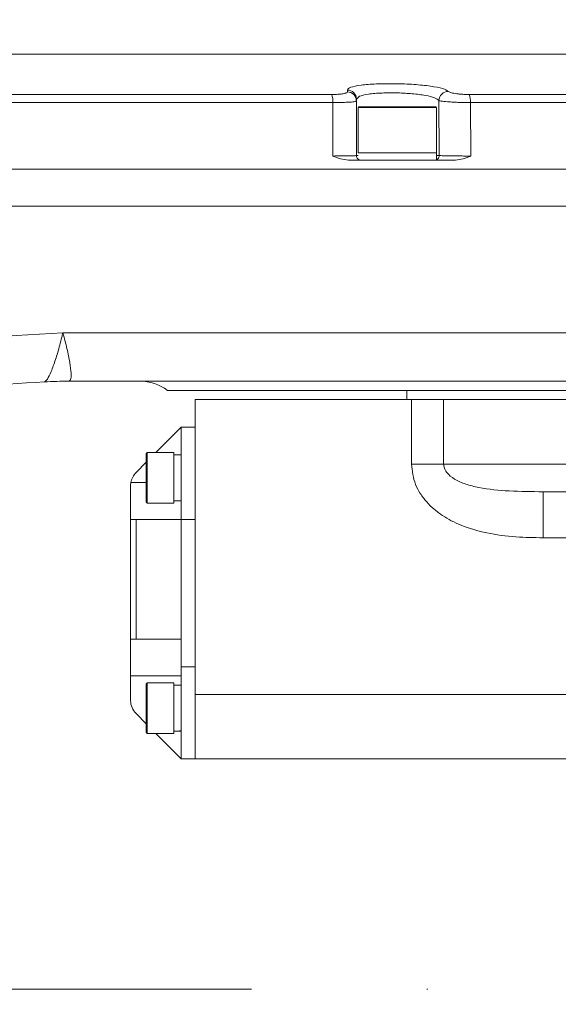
# Model space of a CAD drawing. Header units: millimetres. Extents: x 176 to 9387, y -11044 to -3322.
# Tile 30 of 256: x 4015 to 4073, y -8245 to -8138. Entities that reach past the tile are written whole.
import ezdxf

# ---------------------------------------------------------------- set-up
doc = ezdxf.new("R2010")
doc.units = ezdxf.units.MM
doc.header["$LTSCALE"] = 0.3175
doc.linetypes.add('ACAD_ISO10W100', pattern=[18, 12, -3, 0, -3])
for name, color, linetype, lineweight in [('1轮廓实线层', 7, 'Continuous', 18), ('7标注层', 4, 'Continuous', 13), ('中心线', 4, 'ACAD_ISO10W100', 20)]:
    doc.layers.add(name, color=color, linetype=linetype, lineweight=lineweight)
doc.styles.add('标准汉字', font='gbenor.shx', dxfattribs={"bigfont": 'gbcbig.shx'})
doc.dimstyles.new('M1：15', dxfattribs={"dimscale": 15, "dimtxt": 3.5, "dimasz": 2.5, "dimexe": 2, "dimexo": 0, "dimgap": 0.5, "dimtad": 1, "dimdec": 4, "dimdsep": 46, "dimtxsty": '标准汉字', "dimcen": 5, "dimdle": 5, "dimclrd": 1, "dimclre": 1, "dimclrt": 256, "dimadec": 4, "dimazin": 2, "dimtfac": 1, "dimtdec": 4, "dimtmove": 0, "dimatfit": 3, "dimfxl": 1, "dimtolj": 1, "dimarcsym": 0})
doc.dimstyles.new('M1：18.5', dxfattribs={"dimscale": 18.5, "dimtxt": 3.5, "dimasz": 2.5, "dimexe": 2, "dimexo": 0, "dimgap": 1.5, "dimtad": 1, "dimdec": 4, "dimdsep": 46, "dimtxsty": '标准汉字', "dimcen": 5, "dimdle": 5, "dimclrd": 1, "dimclre": 1, "dimclrt": 256, "dimadec": 4, "dimazin": 2, "dimtfac": 1, "dimtdec": 4, "dimtmove": 2, "dimatfit": 3, "dimfxl": 1, "dimfrac": 2, "dimtolj": 1, "dimarcsym": 0})

# ---------------------------------------------------------------- blocks, each defined once
blk = doc.blocks.new('*D24')
at = {"layer": '7标注层', "color": 1, "lineweight": -2, "ltscale": 20, "transparency": 16777216}
blk.add_line((2886.15, -8172.43), (2978, -8188.63), dxfattribs=at)
blk.add_arc((3286.97, -8243.11), 343.73, 6.2539, 163.7461, dxfattribs=at)
at = {"layer": '7标注层', "color": 1, "lineweight": 30, "ltscale": 20, "transparency": 16777216}
for points in [[(2963.06, -8148.32), (2950.89, -8145.48), (2948.46, -8183.42)], [(3634.9, -8205.32), (3622.41, -8206), (3630.7, -8243.11)]]:
    blk.add_solid(points, dxfattribs=at)
at = {"layer": 'Defpoints', "color": 0, "lineweight": 30, "ltscale": 20, "transparency": 16777216}
for p in [(3150.82, -7927.49), (1869.32, -7993.14), (2886.15, -8172.43), (3008.69, -8243.11), (4726.49, -8243.11)]:
    blk.add_point(p, dxfattribs=at)
at = {"layer": '7标注层', "ltscale": 20, "transparency": 16777216, "insert": (3354.34, -7871.69), "char_height": 52.5, "attachment_point": 5, "rotation": 349.7192, "style": '标准汉字'}
blk.add_mtext('\\A1;167%%D', dxfattribs=at)
blk = doc.blocks.new('*D25')
at = {"layer": '7标注层', "color": 1, "lineweight": -2, "ltscale": 20, "transparency": 16777216}
blk.add_line((2886.15, -8313.78), (2975.18, -8298.08), dxfattribs=at)
blk.add_arc((3286.97, -8243.11), 346.6, 196.2021, 353.7979, dxfattribs=at)
at = {"layer": '7标注层', "color": 1, "lineweight": 30, "ltscale": 20, "transparency": 16777216}
for points in [[(3625.3, -8280.21), (3637.78, -8280.89), (3633.57, -8243.11)], [(2948.05, -8341.23), (2960.22, -8338.4), (2945.63, -8303.29)]]:
    blk.add_solid(points, dxfattribs=at)
at = {"layer": 'Defpoints', "color": 0, "lineweight": 30, "ltscale": 20, "transparency": 16777216}
for p in [(3008.69, -8243.11), (4726.49, -8243.11), (2886.15, -8313.78), (1869.32, -8493.08), (3149.69, -8561.36)]:
    blk.add_point(p, dxfattribs=at)
at = {"layer": '7标注层', "ltscale": 20, "transparency": 16777216, "insert": (3314.24, -8554.77), "char_height": 52.5, "attachment_point": 5, "rotation": 5, "style": '标准汉字'}
blk.add_mtext('\\A1;167%%D', dxfattribs=at)
blk = doc.blocks.new('*D27')
at = {"layer": '7标注层', "color": 1, "lineweight": -2, "ltscale": 20, "transparency": 16777216}
for p, q in [((4542.14, -7914.73), (4634.88, -7890.47)), ((4259.82, -7988.59), (3286.97, -8243.11))]:
    blk.add_line(p, q, dxfattribs=at)
at = {"layer": '7标注层', "color": 1, "transparency": 16777216}
blk.add_solid([(4636.83, -7897.93), (4632.93, -7883.01), (4679.62, -7878.76)], dxfattribs=at)
at = {"layer": 'Defpoints', "color": 0, "transparency": 16777216}
for p in [(4679.62, -7878.76), (3286.97, -8243.11)]:
    blk.add_point(p, dxfattribs=at)
at = {"layer": '7标注层', "transparency": 16777216, "insert": (4400.98, -7951.66), "char_height": 64.75, "attachment_point": 5, "rotation": 14.6611, "style": '标准汉字'}
blk.add_mtext('\\A1;R1439.5', dxfattribs=at)

msp = doc.modelspace()

# ---------------------------------------------------------------- linework, layer by layer
at = {"layer": '1轮廓实线层', "ltscale": 20}
for p, q in [((4076.5315, -8141.62357), (4067.21416, -8141.62243)), ((4050.51878, -8145.49921), (4050.51908, -8145.69785)), ((4089.97091, -8145.98772), (4063.75548, -8145.98445)), ((4048.93484, -8146.85842), (4048.93484, -8152.66203)), ((4051.40427, -8146.72052), (4051.49534, -8146.68536)), ((4051.49534, -8146.48734), (4051.6577, -8146.34074)), ((4051.49534, -8146.68536), (4051.49534, -8146.48734)), ((4051.49534, -8152.60693), (4051.49534, -8146.48734)), ((4051.49534, -8152.60682), (4051.49534, -8146.68536)), ((4060.45964, -8146.63863), (4060.49219, -8152.60685)), ((4063.9247, -8152.66203), (4063.87642, -8146.86115)), ((4063.87642, -8146.86115), (4090.09024, -8146.86524)), ((4051.68214, -8147.40681), (4051.68214, -8152.30681)), ((4060.18218, -8147.40681), (4051.68214, -8147.40681)), ((4051.78216, -8147.30682), (4060.08216, -8147.30682)), ((4060.18218, -8152.30681), (4060.18218, -8147.40681)), ((4051.57771, -8152.8818), (4051.44778, -8152.61673)), ((4051.68214, -8152.60691), (4051.49534, -8152.60693)), ((4051.68214, -8152.30681), (4055.93213, -8152.30681)), ((4055.93213, -8152.30681), (4060.18218, -8152.30681)), ((4060.18218, -8153.072), (4060.18218, -8152.30681)), ((4060.49219, -8152.60685), (4060.18218, -8152.60684)), ((4062.24331, -8153.10681), (4050.63167, -8153.10681)), ((4055.93213, -8153.10681), (4051.9953, -8153.10681)), ((4060.10279, -8153.10681), (4055.93213, -8153.10681)), ((4084.27658, -8177.10682), (4020.30477, -8177.10682)), ((4030.96953, -8178.10682), (4084.14843, -8178.10682)), ((4056.96949, -8178.10682), (4056.96949, -8179.10681)), ((4033.96949, -8179.10681), (4033.96949, -8211.10681)), ((4057.47464, -8179.10681), (4033.96949, -8179.10681)), ((4057.47464, -8186.10682), (4057.47464, -8179.10681)), ((4060.97391, -8186.10682), (4060.97391, -8179.10681)), ((4032.46954, -8182.10681), (4029.7195, -8184.85682)), ((4032.46954, -8182.10681), (4033.96949, -8182.10681)), ((4032.46954, -8192.10682), (4032.46954, -8182.10681)), ((4028.6695, -8187.60681), (4028.6695, -8184.95681)), ((4031.66952, -8184.85682), (4028.76952, -8184.85682)), ((4028.76952, -8184.85682), (4028.76952, -8187.60681)), ((4031.66952, -8190.35682), (4031.66952, -8184.85682)), ((4032.46954, -8185.10682), (4031.66952, -8185.10682)), ((4028.6695, -8185.90682), (4027.55531, -8187.02103)), ((4081.96953, -8186.10682), (4060.97391, -8186.10682)), ((4028.6695, -8190.25681), (4028.6695, -8187.60681)), ((4028.76952, -8187.60681), (4028.76952, -8190.35682)), ((4026.99664, -8188.10682), (4026.96952, -8188.43524)), ((4026.96952, -8192.09331), (4026.96952, -8188.43524)), ((4026.99664, -8188.10682), (4028.6695, -8188.10682)), ((4071.77147, -8189.10681), (4076.67288, -8189.10681)), ((4071.77147, -8189.10681), (4071.77147, -8194.10682)), ((4028.76952, -8190.35682), (4031.66952, -8190.35682)), ((4026.96952, -8205.12032), (4026.96952, -8192.09331)), ((4026.99664, -8192.10682), (4027.55531, -8192.10682)), ((4027.55531, -8192.10682), (4027.55531, -8205.10682)), ((4027.55531, -8192.10682), (4032.46954, -8192.10682)), ((4032.46954, -8192.10682), (4032.46954, -8205.10682)), ((4033.96949, -8192.10682), (4032.46954, -8192.10682)), ((4033.96949, -8192.10682), (4033.96949, -8208.10682)), ((4074.77423, -8194.10682), (4071.77147, -8194.10682)), ((4026.99664, -8205.10682), (4026.96952, -8205.12032)), ((4026.96952, -8209.10681), (4026.96952, -8205.12032)), ((4027.55531, -8205.10682), (4026.99664, -8205.10682)), ((4032.46954, -8205.10682), (4027.55531, -8205.10682)), ((4032.46954, -8205.10682), (4032.46954, -8208.10682)), ((4032.46954, -8208.10682), (4033.96949, -8208.10682)), ((4032.46954, -8218.10681), (4032.46954, -8208.10682)), ((4026.96952, -8209.10681), (4032.46954, -8209.10681)), ((4026.96952, -8211.77839), (4026.96952, -8209.10681)), ((4028.6695, -8212.60681), (4028.6695, -8209.95682)), ((4031.66952, -8209.85681), (4028.76952, -8209.85681)), ((4028.76952, -8209.85681), (4028.76952, -8212.60681)), ((4031.66952, -8215.35681), (4031.66952, -8209.85681)), ((4032.46954, -8210.10682), (4031.66952, -8210.10682)), ((4033.96949, -8211.10681), (4114.33294, -8211.10681)), ((4033.96949, -8218.10681), (4033.96949, -8211.10681)), ((4027.55531, -8213.1926), (4028.6695, -8214.30682)), ((4028.6695, -8215.25681), (4028.6695, -8212.60681)), ((4028.76952, -8212.60681), (4028.76952, -8215.35681)), ((4028.76952, -8215.35681), (4031.66952, -8215.35681)), ((4029.7195, -8215.35681), (4032.46954, -8218.10681)), ((4033.96949, -8218.10681), (4032.46954, -8218.10681)), ((4116.17282, -8218.10681), (4033.96949, -8218.10681))]:
    msp.add_line(p, q, dxfattribs=at)
at = {"layer": '1轮廓实线层', "lineweight": 0, "ltscale": 20}
for centre, radius, start, end in [((4046.7429, -8146.71766), 2.19646, 356.3257622, 19.5607368), ((4050.5014, -8146.49302), 0.99396, 0.3276377, 88.997934), ((4050.50169, -8146.69137), 0.99367, 0.3460769, 88.9974419), ((4061.47245, -8146.6637), 1.01312, 89.8725472, 178.5820646), ((4061.67169, -8146.71859), 2.20933, 356.3003586, 19.4079816), ((4051.78215, -8147.40682), 0.1, 90, 180), ((4060.08215, -8147.40682), 0.1, 0, 90), ((4051.99532, -8152.60682), 0.5, 179.9997664, 213.309663), ((4051.99532, -8152.60682), 0.5, 213.309663, 248.81301), ((4020.30478, -8227.10682), 50, 90, 93.1216702), ((4020.27595, -8225.92559), 48.81895, 89.9995421, 93.1181737), ((4027.96951, -8182.10682), 5, 53.1301024, 90), ((4028.76951, -8184.95682), 0.1, 90, 180), ((4028.96951, -8188.43524), 2, 135, 170.5484482), ((4028.76951, -8190.25682), 0.1, 180, 270), ((4028.76951, -8209.95682), 0.1, 90, 180), ((4028.96951, -8211.77839), 2, 180, 225), ((4028.76951, -8215.25682), 0.1, 180, 270)]:
    msp.add_arc(centre, radius, start, end, dxfattribs=at)
at = {"layer": '1轮廓实线层', "ltscale": 20}
for centre, start_param, end_param in [((4031.66951, -8187.60682), 4.71238898, 4.89820858), ((4032.46951, -8187.60682), 4.619881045, 4.71238898), ((4031.66951, -8212.60682), 4.71238898, 4.89820858), ((4032.46951, -8212.60682), 4.61988105, 4.71238898)]:
    msp.add_ellipse(centre, major_axis=(4.33013, 0), ratio=0.577350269, start_param=start_param, end_param=end_param, dxfattribs=at)
for points, knots in [([(4067.166, -8141.62375), (4065.09359, -8141.62364), (4060.32491, -8141.6234), (4052.72957, -8141.62228), (4044.17215, -8141.62045), (4034.99194, -8141.61792), (4025.21966, -8141.61471), (4014.77541, -8141.6109), (4003.65183, -8141.60657), (3991.64982, -8141.60184), (3978.74924, -8141.59687), (3969.84746, -8141.59395), (3965.24265, -8141.59244)], [0, 0, 0, 0, 6.203788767, 14.275117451, 22.739471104, 31.834790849, 41.790106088, 52.050968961, 63.177553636, 75.184010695, 88.091340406, 101.923351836, 101.923351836, 101.923351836, 101.923351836]), ([(4067.21416, -8141.62243), (4055.46394, -8141.62141), (4021.57791, -8141.61846), (3987.69187, -8141.60482), (3965.55605, -8141.5959)], [0, 0, 0, 0, 35.250675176, 101.658110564, 101.658110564, 101.658110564, 101.658110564]), ([(4061.47471, -8145.65058), (4061.31361, -8145.54407), (4060.99179, -8145.33129), (4059.61081, -8145.0654), (4057.77315, -8144.88008), (4055.66721, -8144.79652), (4053.60953, -8144.82369), (4051.9112, -8144.96064), (4050.74334, -8145.19093), (4050.59367, -8145.3964), (4050.51878, -8145.49921)], [0, 0, 0, 0, 1.413324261, 2.823450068, 4.23140175, 5.637812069, 7.044013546, 8.451572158, 9.861318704, 11.273297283, 11.273297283, 11.273297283, 11.273297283]), ([(4048.8126, -8145.98228), (4036.74696, -8145.98018), (4012.61581, -8145.97599), (3988.5305, -8145.97143), (3976.4879, -8145.96915)], [0, 0, 0, 0, 36.162520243, 72.324694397, 72.324694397, 72.324694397, 72.324694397]), ([(4050.51908, -8145.69785), (4050.49549, -8145.73525), (4050.44835, -8145.81002), (4050.0747, -8145.90298), (4049.51942, -8145.96924), (4049.04818, -8145.97793), (4048.8126, -8145.98228)], [0, 0, 0, 0, 0.446724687, 0.892859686, 1.338391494, 1.783807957, 1.783807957, 1.783807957, 1.783807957]), ([(4051.6577, -8146.34074), (4051.699, -8146.28631), (4051.81981, -8146.12713), (4052.56712, -8145.97289), (4053.47352, -8145.86842), (4054.52194, -8145.79961), (4055.40832, -8145.80672), (4055.99531, -8145.81143)], [0, 0, 0, 0, 0.658770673, 1.926876, 2.573685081, 3.213406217, 4.467714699, 4.467714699, 4.467714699, 4.467714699]), ([(4055.99531, -8145.81143), (4056.52709, -8145.83533), (4057.61986, -8145.88445), (4059.03345, -8146.0748), (4060.08979, -8146.3337), (4060.3363, -8146.53694), (4060.45964, -8146.63863)], [0, 0, 0, 0, 1.123326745, 2.308386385, 3.46319413, 4.619485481, 4.619485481, 4.619485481, 4.619485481]), ([(4063.75548, -8145.98445), (4063.62091, -8145.98312), (4063.35132, -8145.98044), (4062.94985, -8145.95942), (4062.57111, -8145.92712), (4062.12082, -8145.86999), (4061.66325, -8145.7767), (4061.53764, -8145.69268), (4061.47471, -8145.65058)], [0, 0, 0, 0, 0.291551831, 0.584086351, 0.875311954, 1.168002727, 1.749811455, 2.334036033, 2.334036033, 2.334036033, 2.334036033]), ([(3976.61987, -8146.84156), (3988.66059, -8146.84453), (4012.74277, -8146.85048), (4036.87058, -8146.85577), (4048.93484, -8146.85842)], [0, 0, 0, 0, 36.156407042, 72.314979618, 72.314979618, 72.314979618, 72.314979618]), ([(4048.93484, -8146.85842), (4049.28854, -8146.85753), (4049.99373, -8146.85576), (4050.81781, -8146.81631), (4051.31685, -8146.76869), (4051.38245, -8146.73254), (4051.40427, -8146.72052)], [0, 0, 0, 0, 0.71561743, 1.426798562, 2.133130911, 2.485030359, 2.485030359, 2.485030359, 2.485030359]), ([(4060.45964, -8146.63863), (4060.5537, -8146.66611), (4060.74195, -8146.7211), (4061.42831, -8146.78303), (4062.10177, -8146.82132), (4062.66928, -8146.84328), (4063.27077, -8146.85783), (4063.67465, -8146.86005), (4063.87642, -8146.86115)], [0, 0, 0, 0, 0.850552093, 1.702377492, 2.133741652, 2.564833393, 2.999324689, 3.433063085, 3.433063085, 3.433063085, 3.433063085]), ([(4048.93484, -8152.66203), (4049.28292, -8152.66037), (4049.97936, -8152.65705), (4050.81303, -8152.64391), (4051.38537, -8152.62664), (4051.45867, -8152.61343), (4051.49534, -8152.60682)], [0, 0, 0, 0, 0.63988329, 1.280269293, 1.921218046, 2.562644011, 2.562644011, 2.562644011, 2.562644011]), ([(4060.49219, -8152.60685), (4060.4855, -8152.66973), (4060.4752, -8152.76645), (4060.41293, -8152.88299), (4060.34829, -8152.96263), (4060.2705, -8153.02746), (4060.21075, -8153.05539), (4060.18218, -8153.06875)], [0, 0, 0, 0, 0.1890756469, 0.2908542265, 0.3947986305, 0.498719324, 0.5939672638, 0.5939672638, 0.5939672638, 0.5939672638]), ([(4060.49219, -8152.60685), (4060.51271, -8152.61074), (4060.55382, -8152.61853), (4060.77836, -8152.6297), (4061.11248, -8152.63986), (4061.55325, -8152.64859), (4062.07949, -8152.65546), (4062.66817, -8152.66016), (4063.29459, -8152.66265), (4063.71495, -8152.66224), (4063.9247, -8152.66203)], [0, 0, 0, 0, 0.429447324, 0.86018647, 1.28850422, 1.718587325, 2.148084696, 2.576091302, 3.00602198, 3.434196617, 3.434196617, 3.434196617, 3.434196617]), ([(4050.63167, -8153.10681), (4050.34, -8153.07233), (4049.75508, -8153.00317), (4049.20875, -8152.77595), (4048.93484, -8152.66203)], [0, 0, 0, 0, 0.883106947, 1.771041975, 1.771041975, 1.771041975, 1.771041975]), ([(4063.9247, -8152.66203), (4063.65466, -8152.77594), (4063.11603, -8153.00313), (4062.53369, -8153.07231), (4062.24331, -8153.10681)], [0, 0, 0, 0, 0.880639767, 1.756518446, 1.756518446, 1.756518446, 1.756518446]), ([(3862.66359, -8154.10681), (3876.65721, -8154.10681), (3904.62218, -8154.10681), (3946.78519, -8154.10681), (3979.71587, -8154.10681), (4003.38448, -8154.10681), (4017.73334, -8154.10681), (4032.12557, -8154.10681), (4046.56717, -8154.10681), (4061.06539, -8154.10681), (4075.62931, -8154.10681), (4085.36295, -8154.10681), (4090.24194, -8154.10681)], [0, 0, 0, 0, 42.246717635, 84.426242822, 126.710565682, 140.994419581, 155.308652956, 169.659221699, 184.052387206, 198.496392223, 213.00101168, 227.578341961, 227.578341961, 227.578341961, 227.578341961]), ([(4090.23204, -8158.10681), (4084.94529, -8158.10681), (4074.67793, -8158.10681), (4059.74069, -8158.10681), (4045.71268, -8158.10681), (4031.63784, -8158.10681), (4015.91269, -8158.10681), (3998.53888, -8158.10681), (3979.92313, -8158.10681), (3960.93538, -8158.10681), (3941.5126, -8158.10681), (3921.64941, -8158.10681), (3901.86631, -8158.10681), (3882.11281, -8158.10681), (3869.08813, -8158.10681), (3862.66085, -8158.10681)], [0, 0, 0, 0, 15.795698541, 30.676692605, 44.643014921, 57.73253319, 72.76768846, 91.688998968, 109.74025267, 128.533518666, 148.618368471, 168.035477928, 188.2224848, 208.153801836, 227.571189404, 227.571189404, 227.571189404, 227.571189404]), ([(4090.24194, -8158.10681), (4084.03682, -8158.10681), (4071.66415, -8158.10681), (4053.16078, -8158.10681), (4034.75606, -8158.10681), (4016.43385, -8158.10681), (3998.18169, -8158.10681), (3979.98964, -8158.10681), (3951.30058, -8158.10681), (3912.12337, -8158.10681), (3879.15515, -8158.10681), (3862.66359, -8158.10681)], [0, 0, 0, 0, 18.539787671, 36.967350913, 55.305649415, 73.572486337, 91.781460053, 109.943956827, 128.069417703, 177.801414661, 227.578341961, 227.578341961, 227.578341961, 227.578341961]), ([(3935.61825, -8184.03418), (3936.97979, -8183.65339), (3942.62601, -8182.07431), (3952.68299, -8179.72709), (3965.83136, -8177.27927), (3981.36329, -8175.02311), (3999.2835, -8173.08849), (4012.82861, -8172.26242), (4019.60155, -8171.84937)], [0, 0, 0, 0, 4.252830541, 17.636170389, 31.028799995, 44.417911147, 64.734422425, 85.053278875, 85.053278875, 85.053278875, 85.053278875]), ([(4017.62041, -8177.17891), (4017.71274, -8177.11817), (4017.89822, -8176.99614), (4018.33176, -8176.10326), (4018.81189, -8174.80677), (4019.20924, -8173.46517), (4019.46231, -8172.46456), (4019.56403, -8172.01659), (4019.60014, -8171.85565), (4019.60155, -8171.84937)], [0, 0, 0, 0, 1.180362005, 2.371234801, 3.579306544, 4.802169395, 5.420626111, 5.756093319, 5.769727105, 5.769727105, 5.769727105, 5.769727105]), ([(4019.60155, -8171.84937), (4022.89608, -8171.84937), (4039.36882, -8171.84937), (4062.94655, -8171.84936), (4083.23881, -8171.84937), (4090.33474, -8171.84937)], [0, 0, 0, 0, 9.891479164, 49.457653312, 70.733189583, 70.733189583, 70.733189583, 70.733189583]), ([(4019.60155, -8171.84937), (4019.60336, -8171.85557), (4019.64945, -8172.0136), (4019.7752, -8172.45491), (4020.03501, -8173.442), (4020.32768, -8174.76617), (4020.50919, -8176.04523), (4020.51235, -8176.92531), (4020.3548, -8177.04635), (4020.27634, -8177.10664)], [0, 0, 0, 0, 0.012944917, 0.32988414, 0.918958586, 2.078740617, 3.224243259, 4.354664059, 5.476374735, 5.476374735, 5.476374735, 5.476374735]), ([(4017.62041, -8177.17891), (4012.39338, -8177.49365), (4001.93166, -8178.12358), (3986.29114, -8179.58831), (3970.72652, -8181.5956), (3955.29871, -8184.30079), (3941.86947, -8187.40728), (3930.41093, -8190.68924), (3920.89998, -8193.9909), (3911.65986, -8197.9594), (3903.71711, -8202.23181), (3897.06338, -8206.64723), (3891.65356, -8211.0374), (3886.86105, -8215.93325), (3882.84389, -8221.33577), (3880.00014, -8226.61942), (3878.13475, -8231.66477), (3877.00398, -8236.2841), (3876.39349, -8241.25613), (3876.50458, -8246.51323), (3877.37342, -8251.77307), (3878.87508, -8256.70863), (3880.88121, -8261.26866), (3883.82752, -8266.29825), (3887.98478, -8271.52648), (3893.66664, -8276.91784), (3900.21788, -8281.78307), (3907.52803, -8286.12022), (3915.20931, -8289.81879), (3923.13098, -8292.97474), (3932.00306, -8295.96864), (3941.82077, -8298.75477), (3952.59657, -8301.24636), (3965.78047, -8303.74655), (3981.4049, -8306.02772), (3999.47094, -8307.90772), (4011.57076, -8308.65906), (4017.62005, -8309.03469)], [0, 0, 0, 0, 15.697051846, 31.417089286, 47.130818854, 62.82314386, 78.496914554, 88.602398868, 98.73121894, 108.838923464, 118.915623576, 125.903694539, 132.903147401, 139.874214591, 146.451590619, 153.023282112, 157.711841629, 162.416262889, 167.101093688, 172.507333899, 177.916734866, 182.84429375, 187.791863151, 192.72306535, 200.22875933, 207.743823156, 216.241571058, 224.776426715, 233.354483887, 241.945059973, 250.489808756, 261.581334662, 272.680848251, 283.77714533, 301.938631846, 320.110830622, 338.279300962, 338.279300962, 338.279300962, 338.279300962]), ([(4020.27634, -8177.10664), (4020.27618, -8177.10666), (4020.27583, -8177.10673), (4020.28185, -8177.10678), (4020.29233, -8177.10681), (4020.30133, -8177.10681), (4020.30477, -8177.10682)], [0, 0, 0, 0, 0.00486219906, 0.01105611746, 0.02243440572, 0.02945061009, 0.02945061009, 0.02945061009, 0.02945061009]), ([(4060.97391, -8179.10681), (4060.73051, -8179.10681), (4060.24372, -8179.10681), (4059.37472, -8179.10681), (4058.44399, -8179.10681), (4057.79776, -8179.10681), (4057.47464, -8179.10681)], [0, 0, 0, 0, 0.874869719, 1.749704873, 2.624482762, 3.499269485, 3.499269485, 3.499269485, 3.499269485]), ([(4088.86608, -8179.10681), (4087.63032, -8179.10681), (4085.15879, -8179.10681), (4081.37181, -8179.10681), (4077.60202, -8179.10681), (4073.89972, -8179.10681), (4070.32398, -8179.10681), (4066.93886, -8179.10681), (4063.76778, -8179.10681), (4061.9052, -8179.10681), (4060.97391, -8179.10681)], [0, 0, 0, 0, 3.486553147, 6.973080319, 10.459605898, 13.946121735, 17.432647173, 20.919136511, 24.405670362, 27.892172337, 27.892172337, 27.892172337, 27.892172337]), ([(4071.77147, -8194.10682), (4070.78958, -8194.09175), (4068.74018, -8194.06032), (4065.73419, -8193.67649), (4063.38662, -8193.00439), (4061.81398, -8192.28063), (4060.82602, -8191.70259), (4059.92256, -8191.02786), (4059.10144, -8190.22979), (4058.42011, -8189.33167), (4057.69285, -8187.99272), (4057.56216, -8186.86322), (4057.47464, -8186.10682)], [0, 0, 0, 0, 2.957779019, 6.173510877, 9.104656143, 10.270727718, 11.382736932, 12.547751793, 13.660435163, 14.820520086, 15.937444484, 18.201930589, 18.201930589, 18.201930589, 18.201930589]), ([(4057.47464, -8186.10682), (4057.79776, -8186.10682), (4058.44399, -8186.10682), (4059.37472, -8186.10682), (4060.24372, -8186.10682), (4060.73051, -8186.10682), (4060.97391, -8186.10682)], [0, 0, 0, 0, 0.874786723, 1.749564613, 2.624399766, 3.499269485, 3.499269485, 3.499269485, 3.499269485]), ([(4060.97391, -8186.10682), (4060.99128, -8186.26214), (4061.02747, -8186.58574), (4061.40059, -8187.20181), (4062.19347, -8187.81799), (4063.40489, -8188.32544), (4065.38032, -8188.81226), (4068.17981, -8189.07739), (4070.53851, -8189.09671), (4071.77147, -8189.10681)], [0, 0, 0, 0, 0.446029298, 0.929254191, 2.062913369, 3.412990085, 4.924347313, 8.281312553, 11.958060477, 11.958060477, 11.958060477, 11.958060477]), ([(4026.96952, -8192.09331), (4026.9731, -8192.0995), (4026.97715, -8192.10652), (4026.99457, -8192.10678), (4026.99664, -8192.10682)], [0, 0, 0, 0, 0.03061762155, 0.03474647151, 0.03474647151, 0.03474647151, 0.03474647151])]:
    msp.add_open_spline(points, degree=3, knots=knots, dxfattribs=at)
at = {"layer": '中心线', "ltscale": 20}
msp.add_line((4726.49169, -8243.10682), (3008.69393, -8243.10682), dxfattribs=at)

# ---------------------------------------------------------------- dimensions: what is measured, and where the dimension line sits
at = {"layer": '7标注层', "ltscale": 20}
dim = msp.add_angular_dim_2l(base=(3150.82434, -7927.48683), line1=((4726.49169, -8243.10682), (3008.69393, -8243.10682)), line2=((2886.15275, -8172.43201), (1869.3169, -7993.13641)), text='167%%D', dimstyle='M1：15', override={"dimtad": 1, "dimtih": 0, "dimtoh": 0, "dimsah": 1, "dimtzin": 8}, dxfattribs=at)
dim.commit()
dim.dimension.update_dxf_attribs({"geometry": '*D24', "text_midpoint": (3348.31628, -7904.89378), "dimtype": 162})
dim = msp.add_radius_dim(center=(3286.96951, -8243.10682), mpoint=(4679.62089, -7878.76324), dimstyle='M1：18.5', override={"dimdec": 1, "dimpost": 'R<>', "dimsah": 1, "dimtzin": 8}, dxfattribs=at)
dim.commit()
dim.dimension.update_dxf_attribs({"geometry": '*D27', "text_midpoint": (4400.9784, -7951.66131), "dimtype": 164})
dim = msp.add_angular_dim_2l(base=(3149.6879, -8561.36136), line1=((2886.15275, -8313.78162), (1869.3169, -8493.07722)), line2=((4726.49169, -8243.10682), (3008.69393, -8243.10682)), text='167%%D', dimstyle='M1：15', override={"dimtad": 1, "dimtih": 0, "dimtoh": 0, "dimsah": 1, "dimtzin": 8}, dxfattribs=at)
dim.commit()
dim.dimension.update_dxf_attribs({"geometry": '*D25', "text_midpoint": (3314.23626, -8554.76724)})

doc.saveas('drawing.dxf')
